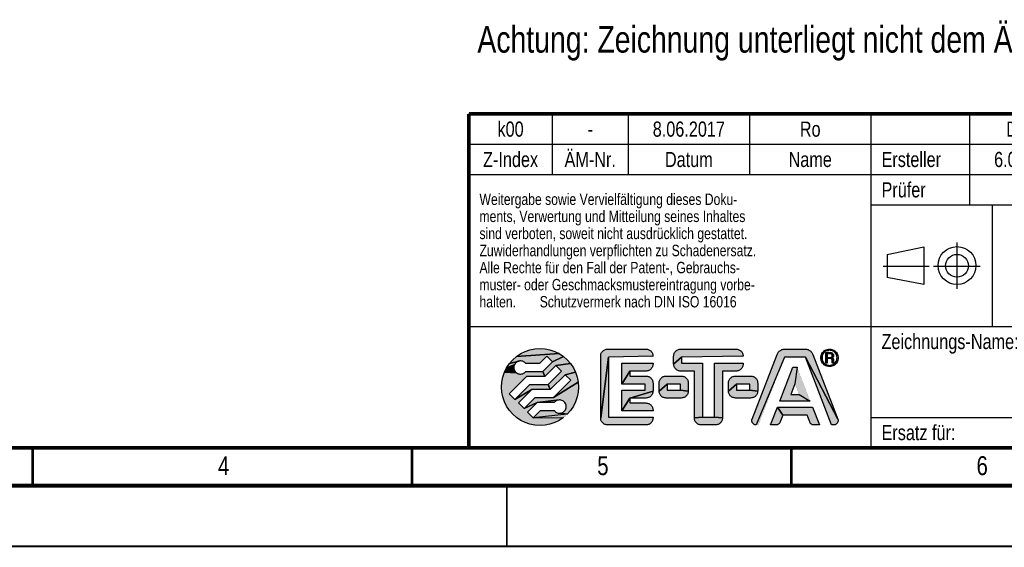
# Model space of a CAD drawing. Header units: millimetres. Extents: x 0 to 420, y 0 to 297.
# Tile 6 of 22: x 166 to 296, y 0 to 69. Entities that reach past the tile are written whole.
import ezdxf

# ---------------------------------------------------------------- set-up
doc = ezdxf.new("R2010")
doc.units = ezdxf.units.MM
doc.header["$LTSCALE"] = 23.1
doc.layers.get('0').update_dxf_attribs({"linetype": 'CONTINUOUS'})
for name, color, linetype in [('_NOTIZEN', 7, 'CONTINUOUS'), ('T-EM12-T00-000-GND_DXF_FORMAT', 7, 'CONTINUOUS'), ('T-EM12-T00-000-GND_DXF_TEXT', 7, 'CONTINUOUS'), ('T-EM12-T00-0DXF_CONTINUOUS_LINE', 7, 'CONTINUOUS')]:
    doc.layers.add(name, color=color, linetype=linetype)
doc.styles.get("Standard").update_dxf_attribs({"font": 'txt', "width": 0.8})

# ---------------------------------------------------------------- blocks, each defined once
blk = doc.blocks.new('PROJEKTIONSMETHODE_BL0', base_point=(286, 37))
at = {"layer": 'T-EM12-T00-0DXF_CONTINUOUS_LINE', "color": 5, "linetype": 'Continuous'}
for p, q in [((280.15, 38.46), (284.98, 39.46)), ((284.98, 39.46), (284.98, 34.5)), ((280.15, 38.46), (280.15, 35.45)), ((284.98, 34.5), (280.15, 35.45))]:
    blk.add_line(p, q, dxfattribs=at)
at = {"layer": 'T-EM12-T00-0DXF_CONTINUOUS_LINE', "color": 9, "linetype": 'Continuous'}
for p, q in [((289.34, 40.05), (289.34, 33.95)), ((279.61, 36.95), (285.7, 36.95)), ((286.25, 36.95), (292.39, 36.95))]:
    blk.add_line(p, q, dxfattribs=at)
at = {"layer": 'T-EM12-T00-0DXF_CONTINUOUS_LINE', "color": 5, "linetype": 'Continuous'}
for centre, radius in [((289.35, 37.01), 2.5), ((289.35, 36.98), 1.5)]:
    blk.add_circle(centre, radius, dxfattribs=at)
blk = doc.blocks.new('FRM-LOGO_BL3', base_point=(251.5, 21))
at = {"layer": 'T-EM12-T00-0DXF_CONTINUOUS_LINE', "linetype": 'Continuous', "true_color": 0x0ba1e2}
for points in [[(234.38, 26.08), (235.04, 26.04), (235.69, 25.91), (236.32, 25.69), (236.92, 25.4), (231.29, 25.03), (231.84, 25.4), (232.43, 25.69), (233.06, 25.91), (233.72, 26.04)], [(243.21, 25.99), (243.3, 26), (248.35, 26), (248.45, 25.99), (248.55, 25.98), (248.64, 25.95), (248.73, 25.92), (248.82, 25.88), (248.9, 25.82), (248.97, 25.76), (249.04, 25.69), (249.1, 25.62), (249.16, 25.54), (249.2, 25.45), (249.23, 25.36), (249.26, 25.27), (249.27, 25.17), (249.28, 25.07), (243.43, 24.95), (242.38, 16.92), (242.38, 25.07), (242.38, 25.17), (242.4, 25.27), (242.42, 25.36), (242.46, 25.45), (242.5, 25.54), (242.56, 25.62), (242.62, 25.69), (242.69, 25.76), (242.76, 25.82), (242.84, 25.88), (242.93, 25.92), (243.02, 25.95), (243.11, 25.98)], [(252.83, 25.99), (252.93, 26), (260.23, 26), (260.33, 25.99), (260.42, 25.98), (260.51, 25.95), (260.61, 25.92), (260.69, 25.88), (260.77, 25.82), (260.85, 25.76), (260.92, 25.69), (260.98, 25.62), (261.03, 25.54), (261.07, 25.45), (261.11, 25.36), (261.13, 25.27), (261.15, 25.17), (261.15, 25.07), (253.05, 24.95), (252, 24.02), (252, 25.07), (252.01, 25.17), (252.02, 25.27), (252.05, 25.36), (252.08, 25.45), (252.13, 25.54), (252.18, 25.62), (252.24, 25.69), (252.31, 25.76), (252.39, 25.82), (252.47, 25.88), (252.55, 25.92), (252.64, 25.95), (252.74, 25.98)], [(266.55, 26), (266.65, 26), (269.32, 26), (269.43, 26), (269.53, 25.98), (269.63, 25.96), (269.72, 25.93), (269.82, 25.88), (269.9, 25.83), (269.99, 25.78), (270.07, 25.71), (270.14, 25.64), (270.2, 25.56), (270.26, 25.48), (270.31, 25.39), (270.35, 25.3), (273.64, 16.78), (269.36, 24.95), (266.62, 24.95), (262.88, 16), (262.81, 16), (262.75, 16.01), (262.68, 16.03), (262.62, 16.06), (262.57, 16.09), (262.51, 16.13), (262.47, 16.17), (262.42, 16.22), (262.39, 16.28), (262.35, 16.34), (262.33, 16.4), (262.31, 16.46), (262.3, 16.52), (262.3, 16.59), (262.31, 16.66), (262.32, 16.72), (262.34, 16.78), (265.63, 25.3), (265.67, 25.39), (265.72, 25.48), (265.78, 25.56), (265.84, 25.64), (265.91, 25.71), (265.99, 25.78), (266.07, 25.83), (266.16, 25.88), (266.26, 25.93), (266.35, 25.96), (266.45, 25.98)], [(272.55, 26), (272.7, 25.99), (272.85, 25.96), (272.99, 25.91), (273.12, 25.85), (273.25, 25.76), (273.36, 25.66), (273.46, 25.55), (273.55, 25.43), (273.61, 25.29), (273.66, 25.15), (273.69, 25), (273.7, 24.85), (273.69, 24.7), (273.66, 24.55), (273.61, 24.41), (273.55, 24.28), (273.46, 24.15), (273.36, 24.04), (273.25, 23.94), (272.81, 23.89), (272.93, 23.94), (273.04, 23.99), (273.15, 24.06), (273.25, 24.15), (273.33, 24.25), (273.41, 24.35), (273.46, 24.47), (273.51, 24.59), (273.53, 24.72), (273.54, 24.85), (273.53, 24.98), (273.51, 25.11), (273.46, 25.23), (273.41, 25.34), (273.33, 25.45), (273.25, 25.55), (273.15, 25.64), (273.04, 25.71), (272.93, 25.76), (272.81, 25.81), (272.68, 25.83), (272.55, 25.84), (272.42, 25.83), (271.85, 25.76), (271.97, 25.85), (272.11, 25.91), (272.25, 25.96), (272.4, 25.99)], [(235.27, 25.06), (234.31, 24.1), (232.5, 24.1), (232.42, 24.19), (232.33, 24.28), (232.22, 24.34), (232.11, 24.4), (231.99, 24.43), (231.87, 24.45), (231.74, 24.45), (231.62, 24.43), (230.35, 24.09), (230.79, 24.59), (231.29, 25.03), (236.92, 25.4), (237.47, 25.03), (236.01, 24.32)], [(237.97, 24.59), (238.41, 24.09), (236.48, 23.85), (235.02, 22.38), (234.74, 23.05), (236.01, 24.32), (237.47, 25.03)], [(249.28, 17.05), (249.28, 16.92), (249.27, 16.83), (249.26, 16.73), (249.23, 16.64), (249.2, 16.55), (249.16, 16.46), (249.1, 16.38), (249.04, 16.31), (248.97, 16.24), (248.9, 16.18), (248.82, 16.12), (248.73, 16.08), (248.64, 16.05), (248.55, 16.02), (248.45, 16.01), (248.35, 16), (243.3, 16), (243.21, 16.01), (243.11, 16.02), (243.02, 16.05), (242.93, 16.08), (242.84, 16.12), (242.76, 16.18), (242.69, 16.24), (242.62, 16.31), (242.56, 16.38), (242.5, 16.46), (242.46, 16.55), (242.42, 16.64), (242.4, 16.73), (242.38, 16.83), (242.38, 16.92), (243.43, 24.95), (243.43, 17.05)], [(255.78, 24.15), (255.78, 17.05), (254.73, 16.92), (254.73, 23.1), (252.93, 23.1), (252.83, 23.11), (252.74, 23.12), (252.64, 23.15), (252.55, 23.18), (252.47, 23.22), (252.39, 23.28), (252.31, 23.34), (252.24, 23.41), (252.18, 23.48), (252.13, 23.56), (252.08, 23.65), (252.05, 23.74), (252.02, 23.83), (252.01, 23.93), (252, 24.02), (253.05, 24.95), (253.05, 24.15)], [(273.17, 16), (273.1, 16), (272.81, 16), (269.36, 24.95), (273.64, 16.78), (273.66, 16.72), (273.67, 16.66), (273.68, 16.59), (273.67, 16.52), (273.66, 16.46), (273.65, 16.4), (273.62, 16.34), (273.59, 16.28), (273.56, 16.22), (273.51, 16.17), (273.46, 16.13), (273.41, 16.09), (273.35, 16.06), (273.29, 16.03), (273.23, 16.01)], [(271.76, 25.45), (271.69, 25.34), (271.63, 25.23), (271.59, 25.11), (271.57, 24.98), (271.56, 24.85), (271.41, 24.7), (271.4, 24.85), (271.41, 25), (271.44, 25.15), (271.49, 25.29), (271.55, 25.43), (271.85, 25.55)], [(271.57, 24.72), (271.59, 24.59), (271.63, 24.47), (271.69, 24.35), (271.76, 24.25), (271.64, 24.15), (271.55, 24.28), (271.49, 24.41), (271.44, 24.55), (271.41, 24.7), (271.56, 24.85)], [(272.17, 25.76), (272.05, 25.71), (271.95, 25.64), (271.85, 25.55), (271.55, 25.43), (271.64, 25.55), (271.74, 25.66), (271.85, 25.76), (272.42, 25.83), (272.29, 25.81)], [(272.23, 25.38), (272.05, 24.16), (272.05, 25.54), (272.71, 25.54), (272.76, 25.54), (272.8, 25.53), (272.85, 25.51), (272.89, 25.49), (272.94, 25.46), (272.97, 25.43), (273, 25.4), (273.03, 25.35), (273.05, 25.31), (273.07, 25.27), (273.08, 25.22), (273.09, 25.17), (273.08, 25.12), (273.07, 25.07), (273.06, 25.02), (273.04, 24.98), (273.01, 24.94), (272.98, 24.9), (272.71, 24.91), (272.74, 24.92), (272.76, 24.93), (272.79, 24.94), (272.82, 24.96), (272.84, 24.98), (272.86, 25), (272.88, 25.03), (272.89, 25.06), (272.9, 25.09), (272.91, 25.12), (272.91, 25.15), (272.91, 25.18), (272.9, 25.21), (272.89, 25.24), (272.88, 25.26), (272.86, 25.29), (272.84, 25.31), (272.82, 25.33), (272.79, 25.35), (272.76, 25.36), (272.74, 25.37), (272.71, 25.38), (272.68, 25.38)], [(272.68, 24.91), (272.71, 24.91), (272.98, 24.9), (272.23, 24.75), (272.23, 24.16), (272.05, 24.16), (272.23, 25.38), (272.23, 24.91)], [(272.23, 24.75), (272.98, 24.9), (272.95, 24.87), (272.91, 24.84), (272.92, 24.83), (272.94, 24.82), (272.96, 24.81), (272.98, 24.79), (272.99, 24.78), (273.01, 24.76), (273.02, 24.75), (273.03, 24.73), (273.04, 24.71), (273.05, 24.69), (273.05, 24.67), (273.06, 24.64), (273.06, 24.62), (273.07, 24.29), (273.07, 24.28), (272.9, 24.27), (272.9, 24.29), (272.88, 24.57), (272.88, 24.59), (272.88, 24.61), (272.87, 24.63), (272.87, 24.64), (272.86, 24.66), (272.85, 24.68), (272.83, 24.69), (272.82, 24.71), (272.8, 24.72), (272.79, 24.73), (272.77, 24.74), (272.75, 24.74), (272.73, 24.75), (272.71, 24.75), (272.69, 24.75)], [(230.93, 23.64), (230.93, 23.51), (229.69, 22.94), (229.98, 23.54), (231.04, 23.99), (230.98, 23.88), (230.95, 23.76)], [(231.19, 22.96), (231.28, 22.87), (229.69, 22.94), (230.93, 23.51), (230.95, 23.39), (230.98, 23.27), (231.04, 23.16), (231.1, 23.05)], [(231.1, 24.1), (231.04, 23.99), (229.98, 23.54), (230.35, 24.09), (231.62, 24.43), (231.5, 24.39), (231.38, 24.34), (231.28, 24.28), (231.19, 24.19)], [(238.41, 24.09), (238.78, 23.54), (239.07, 22.94), (237.7, 22.63), (235.73, 20.67), (235.45, 21.33), (237.23, 23.1), (236.48, 23.85)], [(248.45, 23.11), (248.35, 23.1), (246.23, 23.1), (245.18, 21.4), (245.18, 24.15), (249.28, 24.15), (249.28, 24.02), (249.27, 23.93), (249.26, 23.83), (249.23, 23.74), (249.2, 23.65), (249.16, 23.56), (249.1, 23.48), (249.04, 23.41), (248.97, 23.34), (248.9, 23.28), (248.82, 23.22), (248.73, 23.18), (248.64, 23.15), (248.55, 23.12)], [(260.33, 23.11), (260.23, 23.1), (258.43, 23.1), (258.43, 16.92), (257.38, 17.05), (257.38, 24.15), (261.15, 24.15), (261.15, 24.02), (261.15, 23.93), (261.13, 23.83), (261.11, 23.74), (261.07, 23.65), (261.03, 23.56), (260.98, 23.48), (260.92, 23.41), (260.85, 23.34), (260.77, 23.28), (260.69, 23.22), (260.61, 23.18), (260.51, 23.15), (260.42, 23.12)], [(268.54, 20), (269.99, 19.15), (265.99, 19.15), (267.71, 23.6), (268.27, 23.6), (267.99, 21.42), (267.44, 20)], [(271.85, 24.15), (271.95, 24.06), (272.05, 23.99), (272.17, 23.94), (271.97, 23.85), (271.85, 23.94), (271.74, 24.04), (271.64, 24.15), (271.76, 24.25)], [(272.55, 23.86), (272.68, 23.87), (273.25, 23.94), (273.12, 23.85), (272.99, 23.79), (272.85, 23.74), (272.7, 23.71), (272.55, 23.7), (272.4, 23.71), (272.25, 23.74), (272.11, 23.79), (271.97, 23.85), (272.17, 23.94), (272.29, 23.89), (272.42, 23.87)], [(273.08, 24.27), (273.08, 24.26), (272.9, 24.24), (272.9, 24.27), (273.07, 24.28)], [(273.08, 24.25), (273.09, 24.24), (272.9, 24.22), (272.9, 24.24), (273.08, 24.26)], [(273.1, 24.23), (273.1, 24.22), (272.91, 24.2), (272.9, 24.22), (273.09, 24.24), (273.09, 24.24)], [(273.12, 24.21), (273.12, 24.2), (272.91, 24.18), (272.91, 24.2), (273.1, 24.22), (273.11, 24.21)], [(273.14, 24.19), (273.14, 24.16), (272.92, 24.16), (272.91, 24.18), (273.12, 24.2), (273.13, 24.2)], [(232.42, 22.96), (232.5, 23.05), (234.74, 23.05), (235.02, 22.38), (232.59, 22.38), (230.32, 20.11), (231.06, 19.37), (233.3, 20.67), (231.53, 18.9), (232.28, 18.15), (234.01, 18.95), (232.75, 17.68), (233.49, 16.94), (237.47, 16.97), (236.92, 16.6), (236.32, 16.31), (235.69, 16.09), (235.04, 15.96), (234.38, 15.92), (233.72, 15.96), (233.06, 16.09), (232.43, 16.31), (231.84, 16.6), (231.29, 16.97), (230.79, 17.41), (230.35, 17.91), (229.98, 18.46), (229.69, 19.06), (229.47, 19.69), (229.34, 20.34), (229.3, 21), (229.34, 21.66), (229.47, 22.31), (229.69, 22.94), (231.28, 22.87), (231.38, 22.81), (231.5, 22.76), (231.62, 22.72), (231.74, 22.7), (231.87, 22.7), (231.99, 22.72), (232.11, 22.75), (232.22, 22.81), (232.33, 22.87)], [(239.07, 22.94), (239.29, 22.31), (239.42, 21.66), (236.17, 19.62), (238.44, 21.89), (237.7, 22.63)], [(249.28, 21.52), (249.28, 20.47), (246.23, 19.55), (245.18, 17.85), (245.18, 20.6), (248.23, 20.6), (248.23, 21.4), (245.18, 21.4), (246.23, 23.1), (246.23, 22.45), (248.35, 22.45), (248.45, 22.44), (248.55, 22.43), (248.64, 22.4), (248.73, 22.37), (248.82, 22.33), (248.9, 22.27), (248.97, 22.21), (249.04, 22.14), (249.1, 22.07), (249.16, 21.99), (249.2, 21.9), (249.23, 21.81), (249.26, 21.72), (249.27, 21.62)], [(250.91, 22.44), (251, 22.45), (253, 22.45), (253.1, 22.44), (253.2, 22.43), (253.29, 22.4), (253.38, 22.37), (253.47, 22.33), (253.55, 22.27), (253.62, 22.21), (253.69, 22.14), (253.75, 22.07), (253.81, 21.99), (253.85, 21.9), (253.88, 21.81), (253.91, 21.72), (253.92, 21.62), (253.93, 21.52), (253.93, 20.47), (252.88, 20.6), (252.88, 21.4), (251.13, 21.4), (250.08, 20.47), (250.08, 21.52), (250.08, 21.62), (250.1, 21.72), (250.12, 21.81), (250.16, 21.9), (250.2, 21.99), (250.26, 22.07), (250.32, 22.14), (250.39, 22.21), (250.46, 22.27), (250.54, 22.33), (250.63, 22.37), (250.72, 22.4), (250.81, 22.43)], [(260.06, 22.44), (260.15, 22.45), (262.15, 22.45), (262.25, 22.44), (262.35, 22.43), (262.44, 22.4), (262.53, 22.37), (262.62, 22.33), (262.7, 22.27), (262.77, 22.21), (262.84, 22.14), (262.9, 22.07), (262.96, 21.99), (263, 21.9), (263.03, 21.81), (263.06, 21.72), (263.07, 21.62), (263.08, 21.52), (263.08, 20.47), (262.03, 20.6), (262.03, 21.4), (260.28, 21.4), (259.23, 20.47), (259.23, 21.52), (259.23, 21.62), (259.25, 21.72), (259.27, 21.81), (259.31, 21.9), (259.35, 21.99), (259.41, 22.07), (259.47, 22.14), (259.54, 22.21), (259.61, 22.27), (259.69, 22.33), (259.78, 22.37), (259.87, 22.4), (259.96, 22.43)], [(233.3, 20.67), (231.06, 19.37), (233.03, 21.33), (235.45, 21.33), (235.73, 20.67)], [(239.29, 19.69), (239.07, 19.06), (238.78, 18.46), (238.41, 17.91), (237.97, 17.41), (237.14, 17.57), (237.26, 17.61), (237.37, 17.66), (237.48, 17.72), (237.57, 17.81), (237.65, 17.9), (237.72, 18.01), (237.77, 18.12), (237.81, 18.24), (237.83, 18.36), (237.83, 18.49), (237.81, 18.61), (237.77, 18.73), (237.72, 18.84), (237.65, 18.95), (237.57, 19.04), (237.48, 19.13), (237.37, 19.19), (237.26, 19.24), (237.14, 19.28), (237.02, 19.3), (236.89, 19.3), (234.01, 18.95), (232.28, 18.15), (233.74, 19.62), (236.17, 19.62), (239.42, 21.66), (239.46, 21), (239.42, 20.34)], [(252.88, 20.6), (253.93, 20.47), (253.92, 20.38), (253.91, 20.28), (253.88, 20.19), (253.85, 20.1), (253.81, 20.01), (253.75, 19.93), (253.69, 19.86), (253.62, 19.79), (253.55, 19.73), (253.47, 19.67), (253.38, 19.63), (253.29, 19.6), (253.2, 19.57), (253.1, 19.56), (253, 19.55), (251, 19.55), (250.91, 19.56), (250.81, 19.57), (250.72, 19.6), (250.63, 19.63), (250.54, 19.67), (250.46, 19.73), (250.39, 19.79), (250.32, 19.86), (250.26, 19.93), (250.2, 20.01), (250.16, 20.1), (250.12, 20.19), (250.1, 20.28), (250.08, 20.38), (250.08, 20.47), (251.13, 21.4), (251.13, 20.6)], [(262.03, 20.6), (263.08, 20.47), (263.07, 20.38), (263.06, 20.28), (263.03, 20.19), (263, 20.1), (262.96, 20.01), (262.9, 19.93), (262.84, 19.86), (262.77, 19.79), (262.7, 19.73), (262.62, 19.67), (262.53, 19.63), (262.44, 19.6), (262.35, 19.57), (262.25, 19.56), (262.15, 19.55), (260.15, 19.55), (260.06, 19.56), (259.96, 19.57), (259.87, 19.6), (259.78, 19.63), (259.69, 19.67), (259.61, 19.73), (259.54, 19.79), (259.47, 19.86), (259.41, 19.93), (259.35, 20.01), (259.31, 20.1), (259.27, 20.19), (259.25, 20.28), (259.23, 20.38), (259.23, 20.47), (260.28, 21.4), (260.28, 20.6)], [(249.28, 17.98), (249.28, 17.85), (245.18, 17.85), (246.23, 19.55), (246.23, 18.9), (248.35, 18.9), (248.45, 18.89), (248.55, 18.88), (248.64, 18.85), (248.73, 18.82), (248.82, 18.78), (248.9, 18.72), (248.97, 18.66), (249.04, 18.59), (249.1, 18.52), (249.16, 18.44), (249.2, 18.35), (249.23, 18.26), (249.26, 18.17), (249.27, 18.07)], [(248.45, 19.56), (248.35, 19.55), (246.23, 19.55), (249.28, 20.47), (249.27, 20.38), (249.26, 20.28), (249.23, 20.19), (249.2, 20.1), (249.16, 20.01), (249.1, 19.93), (249.04, 19.86), (248.97, 19.79), (248.9, 19.73), (248.82, 19.67), (248.73, 19.63), (248.64, 19.6), (248.55, 19.57)], [(236.34, 19.04), (236.25, 18.95), (234.01, 18.95), (236.89, 19.3), (236.77, 19.28), (236.65, 19.25), (236.54, 19.19), (236.43, 19.13)], [(265.53, 16), (265.47, 16), (264.77, 16), (265.68, 18.35), (266.4, 17.3), (266.05, 16.4), (266.03, 16.35), (266, 16.3), (265.97, 16.25), (265.93, 16.2), (265.89, 16.16), (265.85, 16.13), (265.8, 16.09), (265.75, 16.07), (265.7, 16.04), (265.64, 16.02), (265.58, 16.01)], [(270.3, 18.35), (271.21, 16), (270.51, 16), (270.45, 16), (270.39, 16.01), (270.34, 16.02), (270.28, 16.04), (270.23, 16.07), (270.18, 16.09), (270.13, 16.13), (270.09, 16.16), (270.05, 16.2), (270.01, 16.25), (269.98, 16.3), (269.95, 16.35), (269.93, 16.4), (269.58, 17.3), (266.4, 17.3), (265.68, 18.35)], [(236.89, 17.55), (237.02, 17.55), (237.14, 17.57), (237.97, 17.41), (233.49, 16.94), (234.45, 17.9), (236.25, 17.9), (236.34, 17.81), (236.43, 17.72), (236.54, 17.66), (236.65, 17.6), (236.77, 17.57)], [(257.38, 17.05), (258.43, 16.92), (258.42, 16.83), (258.41, 16.73), (258.38, 16.64), (258.35, 16.55), (258.31, 16.46), (258.25, 16.38), (258.19, 16.31), (258.12, 16.24), (258.05, 16.18), (257.97, 16.12), (257.88, 16.08), (257.79, 16.05), (257.7, 16.02), (257.6, 16.01), (257.5, 16), (255.65, 16), (255.56, 16.01), (255.46, 16.02), (255.37, 16.05), (255.28, 16.08), (255.19, 16.12), (255.11, 16.18), (255.04, 16.24), (254.97, 16.31), (254.91, 16.38), (254.85, 16.46), (254.81, 16.55), (254.77, 16.64), (254.75, 16.73), (254.73, 16.83), (254.73, 16.92), (255.78, 17.05)]]:
    blk.add_hatch(color=142, dxfattribs=at).paths.add_polyline_path(points)
at = {"layer": 'T-EM12-T00-0DXF_CONTINUOUS_LINE', "color": 142, "linetype": 'Continuous', "true_color": 0x0ba1e2, "const_width": 0.01}
for points in [[(239.46, 21, 1), (229.3, 21)], [(243.3, 26, 0.414214), (242.38, 25.07)], [(249.28, 25.07, 0.414214), (248.35, 26)], [(252.93, 26, 0.414214), (252, 25.07)], [(261.15, 25.07, 0.414214), (260.23, 26)], [(266.65, 26, 0.309998), (265.63, 25.3)], [(270.35, 25.3, 0.309998), (269.32, 26)], [(273.7, 24.85, 1), (271.4, 24.85)], [(271.4, 24.85, 1), (273.7, 24.85)], [(273.54, 24.85, 1), (271.56, 24.85)], [(271.56, 24.85, 1), (273.54, 24.85)], [(272.68, 24.91, 1), (272.68, 25.38)], [(272.88, 24.57, 0.401491), (272.69, 24.75)], [(272.91, 24.84, 0.756108), (272.71, 25.54)], [(273.06, 24.62, 0.294001), (272.91, 24.84)], [(232.5, 24.1, 3), (232.5, 23.05)], [(248.35, 23.1, 0.414214), (249.28, 24.02)], [(252, 24.02, 0.414214), (252.93, 23.1)], [(260.23, 23.1, 0.414214), (261.15, 24.02)], [(272.9, 24.29, 0.068239), (272.92, 24.16)], [(273.07, 24.29, 0.281712), (273.14, 24.19)], [(249.28, 21.52, 0.414214), (248.35, 22.45)], [(251, 22.45, 0.414214), (250.08, 21.52)], [(253.93, 21.52, 0.414214), (253, 22.45)], [(260.15, 22.45, 0.414214), (259.23, 21.52)], [(263.08, 21.52, 0.414214), (262.15, 22.45)], [(229.3, 21, 1), (239.46, 21)], [(248.35, 19.55, 0.414214), (249.28, 20.47)], [(250.08, 20.47, 0.414214), (251, 19.55)], [(253, 19.55, 0.414214), (253.93, 20.47)], [(259.23, 20.47, 0.414214), (260.15, 19.55)], [(262.15, 19.55, 0.414214), (263.08, 20.47)], [(236.25, 17.9, 3), (236.25, 18.95)], [(249.28, 17.98, 0.414214), (248.35, 18.9)], [(242.38, 16.92, 0.414214), (243.3, 16)], [(248.35, 16, 0.414214), (249.28, 16.92)], [(254.73, 16.92, 0.414214), (255.65, 16)], [(257.5, 16, 0.414214), (258.43, 16.92)], [(262.34, 16.78, 0.526719), (262.88, 16)], [(265.47, 16, 0.309998), (266.05, 16.4)], [(269.93, 16.4, 0.309998), (270.51, 16)], [(273.1, 16, 0.526719), (273.64, 16.78)]]:
    blk.add_lwpolyline(points, format="xyb", dxfattribs=at)
at = {"layer": 'T-EM12-T00-0DXF_CONTINUOUS_LINE', "color": 142, "linetype": 'Continuous', "true_color": 0x0ba1e2}
for points in [[(234.38, 26.08), (235.04, 26.04), (235.69, 25.91), (236.32, 25.69), (236.92, 25.4), (231.29, 25.03), (231.84, 25.4), (232.43, 25.69), (233.06, 25.91), (233.72, 26.04), (234.38, 26.08)], [(243.21, 25.99), (243.3, 26), (248.35, 26), (248.45, 25.99), (248.55, 25.98), (248.64, 25.95), (248.73, 25.92), (248.82, 25.88), (248.9, 25.82), (248.97, 25.76), (249.04, 25.69), (249.1, 25.62), (249.16, 25.54), (249.2, 25.45), (249.23, 25.36), (249.26, 25.27), (249.27, 25.17), (249.28, 25.07), (243.43, 24.95), (242.38, 16.92), (242.38, 25.07), (242.38, 25.17), (242.4, 25.27), (242.42, 25.36), (242.46, 25.45), (242.5, 25.54), (242.56, 25.62), (242.62, 25.69), (242.69, 25.76), (242.76, 25.82), (242.84, 25.88), (242.93, 25.92), (243.02, 25.95), (243.11, 25.98), (243.21, 25.99)], [(252.83, 25.99), (252.93, 26), (260.23, 26), (260.33, 25.99), (260.42, 25.98), (260.51, 25.95), (260.61, 25.92), (260.69, 25.88), (260.77, 25.82), (260.85, 25.76), (260.92, 25.69), (260.98, 25.62), (261.03, 25.54), (261.07, 25.45), (261.11, 25.36), (261.13, 25.27), (261.15, 25.17), (261.15, 25.07), (253.05, 24.95), (252, 24.02), (252, 25.07), (252.01, 25.17), (252.02, 25.27), (252.05, 25.36), (252.08, 25.45), (252.13, 25.54), (252.18, 25.62), (252.24, 25.69), (252.31, 25.76), (252.39, 25.82), (252.47, 25.88), (252.55, 25.92), (252.64, 25.95), (252.74, 25.98), (252.83, 25.99)], [(266.55, 26), (266.65, 26), (269.32, 26), (269.43, 26), (269.53, 25.98), (269.63, 25.96), (269.72, 25.93), (269.82, 25.88), (269.9, 25.83), (269.99, 25.78), (270.07, 25.71), (270.14, 25.64), (270.2, 25.56), (270.26, 25.48), (270.31, 25.39), (270.35, 25.3), (273.64, 16.78), (269.36, 24.95), (266.62, 24.95), (262.88, 16), (262.81, 16), (262.75, 16.01), (262.68, 16.03), (262.62, 16.06), (262.57, 16.09), (262.51, 16.13), (262.47, 16.17), (262.42, 16.22), (262.39, 16.28), (262.35, 16.34), (262.33, 16.4), (262.31, 16.46), (262.3, 16.52), (262.3, 16.59), (262.31, 16.66), (262.32, 16.72), (262.34, 16.78), (265.63, 25.3), (265.67, 25.39), (265.72, 25.48), (265.78, 25.56), (265.84, 25.64), (265.91, 25.71), (265.99, 25.78), (266.07, 25.83), (266.16, 25.88), (266.26, 25.93), (266.35, 25.96), (266.45, 25.98), (266.55, 26)], [(272.55, 26), (272.7, 25.99), (272.85, 25.96), (272.99, 25.91), (273.12, 25.85), (273.25, 25.76), (273.36, 25.66), (273.46, 25.55), (273.55, 25.43), (273.61, 25.29), (273.66, 25.15), (273.69, 25), (273.7, 24.85), (273.69, 24.7), (273.66, 24.55), (273.61, 24.41), (273.55, 24.28), (273.46, 24.15), (273.36, 24.04), (273.25, 23.94), (272.81, 23.89), (272.93, 23.94), (273.04, 23.99), (273.15, 24.06), (273.25, 24.15), (273.33, 24.25), (273.41, 24.35), (273.46, 24.47), (273.51, 24.59), (273.53, 24.72), (273.54, 24.85), (273.53, 24.98), (273.51, 25.11), (273.46, 25.23), (273.41, 25.34), (273.33, 25.45), (273.25, 25.55), (273.15, 25.64), (273.04, 25.71), (272.93, 25.76), (272.81, 25.81), (272.68, 25.83), (272.55, 25.84), (272.42, 25.83), (271.85, 25.76), (271.97, 25.85), (272.11, 25.91), (272.25, 25.96), (272.4, 25.99), (272.55, 26)], [(235.27, 25.06), (234.31, 24.1), (232.5, 24.1), (232.42, 24.19), (232.33, 24.28), (232.22, 24.34), (232.11, 24.4), (231.99, 24.43), (231.87, 24.45), (231.74, 24.45), (231.62, 24.43), (230.35, 24.09), (230.79, 24.59), (231.29, 25.03), (236.92, 25.4), (237.47, 25.03), (236.01, 24.32), (235.27, 25.06)], [(237.97, 24.59), (238.41, 24.09), (236.48, 23.85), (235.02, 22.38), (234.74, 23.05), (236.01, 24.32), (237.47, 25.03), (237.97, 24.59)], [(249.28, 17.05), (249.28, 16.92), (249.27, 16.83), (249.26, 16.73), (249.23, 16.64), (249.2, 16.55), (249.16, 16.46), (249.1, 16.38), (249.04, 16.31), (248.97, 16.24), (248.9, 16.18), (248.82, 16.12), (248.73, 16.08), (248.64, 16.05), (248.55, 16.02), (248.45, 16.01), (248.35, 16), (243.3, 16), (243.21, 16.01), (243.11, 16.02), (243.02, 16.05), (242.93, 16.08), (242.84, 16.12), (242.76, 16.18), (242.69, 16.24), (242.62, 16.31), (242.56, 16.38), (242.5, 16.46), (242.46, 16.55), (242.42, 16.64), (242.4, 16.73), (242.38, 16.83), (242.38, 16.92), (243.43, 24.95), (243.43, 17.05), (249.28, 17.05)], [(255.78, 24.15), (255.78, 17.05), (254.73, 16.92), (254.73, 23.1), (252.93, 23.1), (252.83, 23.11), (252.74, 23.12), (252.64, 23.15), (252.55, 23.18), (252.47, 23.22), (252.39, 23.28), (252.31, 23.34), (252.24, 23.41), (252.18, 23.48), (252.13, 23.56), (252.08, 23.65), (252.05, 23.74), (252.02, 23.83), (252.01, 23.93), (252, 24.02), (253.05, 24.95), (253.05, 24.15), (255.78, 24.15)], [(273.17, 16), (273.1, 16), (272.81, 16), (269.36, 24.95), (273.64, 16.78), (273.66, 16.72), (273.67, 16.66), (273.68, 16.59), (273.67, 16.52), (273.66, 16.46), (273.65, 16.4), (273.62, 16.34), (273.59, 16.28), (273.56, 16.22), (273.51, 16.17), (273.46, 16.13), (273.41, 16.09), (273.35, 16.06), (273.29, 16.03), (273.23, 16.01), (273.17, 16)], [(271.76, 25.45), (271.69, 25.34), (271.63, 25.23), (271.59, 25.11), (271.57, 24.98), (271.56, 24.85), (271.41, 24.7), (271.4, 24.85), (271.41, 25), (271.44, 25.15), (271.49, 25.29), (271.55, 25.43), (271.85, 25.55), (271.76, 25.45)], [(271.57, 24.72), (271.59, 24.59), (271.63, 24.47), (271.69, 24.35), (271.76, 24.25), (271.64, 24.15), (271.55, 24.28), (271.49, 24.41), (271.44, 24.55), (271.41, 24.7), (271.56, 24.85), (271.57, 24.72)], [(272.17, 25.76), (272.05, 25.71), (271.95, 25.64), (271.85, 25.55), (271.55, 25.43), (271.64, 25.55), (271.74, 25.66), (271.85, 25.76), (272.42, 25.83), (272.29, 25.81), (272.17, 25.76)], [(272.23, 25.38), (272.05, 24.16), (272.05, 25.54), (272.71, 25.54), (272.76, 25.54), (272.8, 25.53), (272.85, 25.51), (272.89, 25.49), (272.94, 25.46), (272.97, 25.43), (273, 25.4), (273.03, 25.35), (273.05, 25.31), (273.07, 25.27), (273.08, 25.22), (273.09, 25.17), (273.08, 25.12), (273.07, 25.07), (273.06, 25.02), (273.04, 24.98), (273.01, 24.94), (272.98, 24.9), (272.71, 24.91), (272.74, 24.92), (272.76, 24.93), (272.79, 24.94), (272.82, 24.96), (272.84, 24.98), (272.86, 25), (272.88, 25.03), (272.89, 25.06), (272.9, 25.09), (272.91, 25.12), (272.91, 25.15), (272.91, 25.18), (272.9, 25.21), (272.89, 25.24), (272.88, 25.26), (272.86, 25.29), (272.84, 25.31), (272.82, 25.33), (272.79, 25.35), (272.76, 25.36), (272.74, 25.37), (272.71, 25.38), (272.68, 25.38), (272.23, 25.38)], [(272.68, 24.91), (272.71, 24.91), (272.98, 24.9), (272.23, 24.75), (272.23, 24.16), (272.05, 24.16), (272.23, 25.38), (272.23, 24.91), (272.68, 24.91)], [(272.23, 24.75), (272.98, 24.9), (272.95, 24.87), (272.91, 24.84), (272.92, 24.83), (272.94, 24.82), (272.96, 24.81), (272.98, 24.79), (272.99, 24.78), (273.01, 24.76), (273.02, 24.75), (273.03, 24.73), (273.04, 24.71), (273.05, 24.69), (273.05, 24.67), (273.06, 24.64), (273.06, 24.62), (273.07, 24.29), (273.07, 24.28), (272.9, 24.27), (272.9, 24.29), (272.88, 24.57), (272.88, 24.59), (272.88, 24.61), (272.87, 24.63), (272.87, 24.64), (272.86, 24.66), (272.85, 24.68), (272.83, 24.69), (272.82, 24.71), (272.8, 24.72), (272.79, 24.73), (272.77, 24.74), (272.75, 24.74), (272.73, 24.75), (272.71, 24.75), (272.69, 24.75), (272.23, 24.75)], [(230.93, 23.64), (230.93, 23.51), (229.69, 22.94), (229.98, 23.54), (231.04, 23.99), (230.98, 23.88), (230.95, 23.76), (230.93, 23.64)], [(231.19, 22.96), (231.28, 22.87), (229.69, 22.94), (230.93, 23.51), (230.95, 23.39), (230.98, 23.27), (231.04, 23.16), (231.1, 23.05), (231.19, 22.96)], [(231.1, 24.1), (231.04, 23.99), (229.98, 23.54), (230.35, 24.09), (231.62, 24.43), (231.5, 24.39), (231.38, 24.34), (231.28, 24.28), (231.19, 24.19), (231.1, 24.1)], [(238.41, 24.09), (238.78, 23.54), (239.07, 22.94), (237.7, 22.63), (235.73, 20.67), (235.45, 21.33), (237.23, 23.1), (236.48, 23.85), (238.41, 24.09)], [(248.45, 23.11), (248.35, 23.1), (246.23, 23.1), (245.18, 21.4), (245.18, 24.15), (249.28, 24.15), (249.28, 24.02), (249.27, 23.93), (249.26, 23.83), (249.23, 23.74), (249.2, 23.65), (249.16, 23.56), (249.1, 23.48), (249.04, 23.41), (248.97, 23.34), (248.9, 23.28), (248.82, 23.22), (248.73, 23.18), (248.64, 23.15), (248.55, 23.12), (248.45, 23.11)], [(260.33, 23.11), (260.23, 23.1), (258.43, 23.1), (258.43, 16.92), (257.38, 17.05), (257.38, 24.15), (261.15, 24.15), (261.15, 24.02), (261.15, 23.93), (261.13, 23.83), (261.11, 23.74), (261.07, 23.65), (261.03, 23.56), (260.98, 23.48), (260.92, 23.41), (260.85, 23.34), (260.77, 23.28), (260.69, 23.22), (260.61, 23.18), (260.51, 23.15), (260.42, 23.12), (260.33, 23.11)], [(268.54, 20), (269.99, 19.15), (265.99, 19.15), (267.71, 23.6), (268.27, 23.6), (267.99, 21.42), (267.44, 20), (268.54, 20)], [(271.85, 24.15), (271.95, 24.06), (272.05, 23.99), (272.17, 23.94), (271.97, 23.85), (271.85, 23.94), (271.74, 24.04), (271.64, 24.15), (271.76, 24.25), (271.85, 24.15)], [(272.55, 23.86), (272.68, 23.87), (273.25, 23.94), (273.12, 23.85), (272.99, 23.79), (272.85, 23.74), (272.7, 23.71), (272.55, 23.7), (272.4, 23.71), (272.25, 23.74), (272.11, 23.79), (271.97, 23.85), (272.17, 23.94), (272.29, 23.89), (272.42, 23.87), (272.55, 23.86)], [(273.08, 24.27), (273.08, 24.26), (272.9, 24.24), (272.9, 24.27), (273.07, 24.28), (273.08, 24.27)], [(273.08, 24.25), (273.09, 24.24), (272.9, 24.22), (272.9, 24.24), (273.08, 24.26), (273.08, 24.25)], [(273.1, 24.23), (273.1, 24.22), (272.91, 24.2), (272.9, 24.22), (273.09, 24.24), (273.09, 24.24), (273.1, 24.23)], [(273.12, 24.21), (273.12, 24.2), (272.91, 24.18), (272.91, 24.2), (273.1, 24.22), (273.11, 24.21), (273.12, 24.21)], [(273.14, 24.19), (273.14, 24.16), (272.92, 24.16), (272.91, 24.18), (273.12, 24.2), (273.13, 24.2), (273.14, 24.19)], [(232.42, 22.96), (232.5, 23.05), (234.74, 23.05), (235.02, 22.38), (232.59, 22.38), (230.32, 20.11), (231.06, 19.37), (233.3, 20.67), (231.53, 18.9), (232.28, 18.15), (234.01, 18.95), (232.75, 17.68), (233.49, 16.94), (237.47, 16.97), (236.92, 16.6), (236.32, 16.31), (235.69, 16.09), (235.04, 15.96), (234.38, 15.92), (233.72, 15.96), (233.06, 16.09), (232.43, 16.31), (231.84, 16.6), (231.29, 16.97), (230.79, 17.41), (230.35, 17.91), (229.98, 18.46), (229.69, 19.06), (229.47, 19.69), (229.34, 20.34), (229.3, 21), (229.34, 21.66), (229.47, 22.31), (229.69, 22.94), (231.28, 22.87), (231.38, 22.81), (231.5, 22.76), (231.62, 22.72), (231.74, 22.7), (231.87, 22.7), (231.99, 22.72), (232.11, 22.75), (232.22, 22.81), (232.33, 22.87), (232.42, 22.96)], [(239.07, 22.94), (239.29, 22.31), (239.42, 21.66), (236.17, 19.62), (238.44, 21.89), (237.7, 22.63), (239.07, 22.94)], [(249.28, 21.52), (249.28, 20.47), (246.23, 19.55), (245.18, 17.85), (245.18, 20.6), (248.23, 20.6), (248.23, 21.4), (245.18, 21.4), (246.23, 23.1), (246.23, 22.45), (248.35, 22.45), (248.45, 22.44), (248.55, 22.43), (248.64, 22.4), (248.73, 22.37), (248.82, 22.33), (248.9, 22.27), (248.97, 22.21), (249.04, 22.14), (249.1, 22.07), (249.16, 21.99), (249.2, 21.9), (249.23, 21.81), (249.26, 21.72), (249.27, 21.62), (249.28, 21.52)], [(250.91, 22.44), (251, 22.45), (253, 22.45), (253.1, 22.44), (253.2, 22.43), (253.29, 22.4), (253.38, 22.37), (253.47, 22.33), (253.55, 22.27), (253.62, 22.21), (253.69, 22.14), (253.75, 22.07), (253.81, 21.99), (253.85, 21.9), (253.88, 21.81), (253.91, 21.72), (253.92, 21.62), (253.93, 21.52), (253.93, 20.47), (252.88, 20.6), (252.88, 21.4), (251.13, 21.4), (250.08, 20.47), (250.08, 21.52), (250.08, 21.62), (250.1, 21.72), (250.12, 21.81), (250.16, 21.9), (250.2, 21.99), (250.26, 22.07), (250.32, 22.14), (250.39, 22.21), (250.46, 22.27), (250.54, 22.33), (250.63, 22.37), (250.72, 22.4), (250.81, 22.43), (250.91, 22.44)], [(260.06, 22.44), (260.15, 22.45), (262.15, 22.45), (262.25, 22.44), (262.35, 22.43), (262.44, 22.4), (262.53, 22.37), (262.62, 22.33), (262.7, 22.27), (262.77, 22.21), (262.84, 22.14), (262.9, 22.07), (262.96, 21.99), (263, 21.9), (263.03, 21.81), (263.06, 21.72), (263.07, 21.62), (263.08, 21.52), (263.08, 20.47), (262.03, 20.6), (262.03, 21.4), (260.28, 21.4), (259.23, 20.47), (259.23, 21.52), (259.23, 21.62), (259.25, 21.72), (259.27, 21.81), (259.31, 21.9), (259.35, 21.99), (259.41, 22.07), (259.47, 22.14), (259.54, 22.21), (259.61, 22.27), (259.69, 22.33), (259.78, 22.37), (259.87, 22.4), (259.96, 22.43), (260.06, 22.44)], [(233.3, 20.67), (231.06, 19.37), (233.03, 21.33), (235.45, 21.33), (235.73, 20.67), (233.3, 20.67)], [(239.29, 19.69), (239.07, 19.06), (238.78, 18.46), (238.41, 17.91), (237.97, 17.41), (237.14, 17.57), (237.26, 17.61), (237.37, 17.66), (237.48, 17.72), (237.57, 17.81), (237.65, 17.9), (237.72, 18.01), (237.77, 18.12), (237.81, 18.24), (237.83, 18.36), (237.83, 18.49), (237.81, 18.61), (237.77, 18.73), (237.72, 18.84), (237.65, 18.95), (237.57, 19.04), (237.48, 19.13), (237.37, 19.19), (237.26, 19.24), (237.14, 19.28), (237.02, 19.3), (236.89, 19.3), (234.01, 18.95), (232.28, 18.15), (233.74, 19.62), (236.17, 19.62), (239.42, 21.66), (239.46, 21), (239.42, 20.34), (239.29, 19.69)], [(252.88, 20.6), (253.93, 20.47), (253.92, 20.38), (253.91, 20.28), (253.88, 20.19), (253.85, 20.1), (253.81, 20.01), (253.75, 19.93), (253.69, 19.86), (253.62, 19.79), (253.55, 19.73), (253.47, 19.67), (253.38, 19.63), (253.29, 19.6), (253.2, 19.57), (253.1, 19.56), (253, 19.55), (251, 19.55), (250.91, 19.56), (250.81, 19.57), (250.72, 19.6), (250.63, 19.63), (250.54, 19.67), (250.46, 19.73), (250.39, 19.79), (250.32, 19.86), (250.26, 19.93), (250.2, 20.01), (250.16, 20.1), (250.12, 20.19), (250.1, 20.28), (250.08, 20.38), (250.08, 20.47), (251.13, 21.4), (251.13, 20.6), (252.88, 20.6)], [(262.03, 20.6), (263.08, 20.47), (263.07, 20.38), (263.06, 20.28), (263.03, 20.19), (263, 20.1), (262.96, 20.01), (262.9, 19.93), (262.84, 19.86), (262.77, 19.79), (262.7, 19.73), (262.62, 19.67), (262.53, 19.63), (262.44, 19.6), (262.35, 19.57), (262.25, 19.56), (262.15, 19.55), (260.15, 19.55), (260.06, 19.56), (259.96, 19.57), (259.87, 19.6), (259.78, 19.63), (259.69, 19.67), (259.61, 19.73), (259.54, 19.79), (259.47, 19.86), (259.41, 19.93), (259.35, 20.01), (259.31, 20.1), (259.27, 20.19), (259.25, 20.28), (259.23, 20.38), (259.23, 20.47), (260.28, 21.4), (260.28, 20.6), (262.03, 20.6)], [(249.28, 17.98), (249.28, 17.85), (245.18, 17.85), (246.23, 19.55), (246.23, 18.9), (248.35, 18.9), (248.45, 18.89), (248.55, 18.88), (248.64, 18.85), (248.73, 18.82), (248.82, 18.78), (248.9, 18.72), (248.97, 18.66), (249.04, 18.59), (249.1, 18.52), (249.16, 18.44), (249.2, 18.35), (249.23, 18.26), (249.26, 18.17), (249.27, 18.07), (249.28, 17.98)], [(248.45, 19.56), (248.35, 19.55), (246.23, 19.55), (249.28, 20.47), (249.27, 20.38), (249.26, 20.28), (249.23, 20.19), (249.2, 20.1), (249.16, 20.01), (249.1, 19.93), (249.04, 19.86), (248.97, 19.79), (248.9, 19.73), (248.82, 19.67), (248.73, 19.63), (248.64, 19.6), (248.55, 19.57), (248.45, 19.56)], [(236.34, 19.04), (236.25, 18.95), (234.01, 18.95), (236.89, 19.3), (236.77, 19.28), (236.65, 19.25), (236.54, 19.19), (236.43, 19.13), (236.34, 19.04)], [(265.53, 16), (265.47, 16), (264.77, 16), (265.68, 18.35), (266.4, 17.3), (266.05, 16.4), (266.03, 16.35), (266, 16.3), (265.97, 16.25), (265.93, 16.2), (265.89, 16.16), (265.85, 16.13), (265.8, 16.09), (265.75, 16.07), (265.7, 16.04), (265.64, 16.02), (265.58, 16.01), (265.53, 16)], [(270.3, 18.35), (271.21, 16), (270.51, 16), (270.45, 16), (270.39, 16.01), (270.34, 16.02), (270.28, 16.04), (270.23, 16.07), (270.18, 16.09), (270.13, 16.13), (270.09, 16.16), (270.05, 16.2), (270.01, 16.25), (269.98, 16.3), (269.95, 16.35), (269.93, 16.4), (269.58, 17.3), (266.4, 17.3), (265.68, 18.35), (270.3, 18.35)], [(236.89, 17.55), (237.02, 17.55), (237.14, 17.57), (237.97, 17.41), (233.49, 16.94), (234.45, 17.9), (236.25, 17.9), (236.34, 17.81), (236.43, 17.72), (236.54, 17.66), (236.65, 17.6), (236.77, 17.57), (236.89, 17.55)], [(257.38, 17.05), (258.43, 16.92), (258.42, 16.83), (258.41, 16.73), (258.38, 16.64), (258.35, 16.55), (258.31, 16.46), (258.25, 16.38), (258.19, 16.31), (258.12, 16.24), (258.05, 16.18), (257.97, 16.12), (257.88, 16.08), (257.79, 16.05), (257.7, 16.02), (257.6, 16.01), (257.5, 16), (255.65, 16), (255.56, 16.01), (255.46, 16.02), (255.37, 16.05), (255.28, 16.08), (255.19, 16.12), (255.11, 16.18), (255.04, 16.24), (254.97, 16.31), (254.91, 16.38), (254.85, 16.46), (254.81, 16.55), (254.77, 16.64), (254.75, 16.73), (254.73, 16.83), (254.73, 16.92), (255.78, 17.05), (257.38, 17.05)]]:
    blk.add_lwpolyline(points, dxfattribs=at)
at = {"layer": 'T-EM12-T00-0DXF_CONTINUOUS_LINE', "color": 142, "linetype": 'Continuous', "true_color": 0x0ba1e2, "const_width": 0.01}
for points in [[(248.35, 26), (243.3, 26)], [(260.23, 26), (252.93, 26)], [(266.65, 26), (269.32, 26)], [(234.31, 24.1), (235.27, 25.06)], [(235.27, 25.06), (236.01, 24.32)], [(242.38, 25.07), (242.38, 16.92)], [(243.43, 24.95), (243.43, 17.05)], [(243.43, 24.95), (249.28, 24.95)], [(249.28, 24.95), (249.28, 25.07)], [(252, 25.07), (252, 24.02)], [(253.05, 24.95), (253.05, 24.15)], [(253.05, 24.95), (261.15, 24.95)], [(261.15, 24.95), (261.15, 25.07)], [(262.34, 16.78), (265.63, 25.3)], [(263.16, 16), (266.62, 24.95)], [(266.62, 24.95), (269.36, 24.95)], [(269.36, 24.95), (272.81, 16)], [(270.35, 25.3), (273.64, 16.78)], [(272.05, 25.54), (272.05, 24.16)], [(272.71, 25.54), (272.05, 25.54)], [(272.23, 24.91), (272.23, 25.38)], [(272.23, 25.38), (272.68, 25.38)], [(272.68, 24.91), (272.23, 24.91)], [(272.23, 24.16), (272.23, 24.75)], [(272.23, 24.75), (272.69, 24.75)], [(232.5, 24.1), (234.31, 24.1)], [(236.01, 24.32), (234.74, 23.05)], [(235.02, 22.38), (236.48, 23.85)], [(236.48, 23.85), (237.23, 23.1)], [(245.18, 24.15), (249.28, 24.15)], [(245.18, 21.4), (245.18, 24.15)], [(249.28, 24.02), (249.28, 24.15)], [(253.05, 24.15), (255.78, 24.15)], [(255.78, 24.15), (255.78, 17.05)], [(257.38, 24.15), (261.15, 24.15)], [(257.38, 17.05), (257.38, 24.15)], [(261.15, 24.02), (261.15, 24.15)], [(267.71, 23.6), (265.99, 19.15)], [(267.71, 23.6), (268.27, 23.6)], [(269.99, 19.15), (268.27, 23.6)], [(272.05, 24.16), (272.23, 24.16)], [(272.9, 24.29), (272.88, 24.57)], [(272.92, 24.16), (273.14, 24.16)], [(273.07, 24.29), (273.06, 24.62)], [(273.14, 24.16), (273.14, 24.19)], [(230.32, 20.11), (232.59, 22.38)], [(234.74, 23.05), (232.5, 23.05)], [(232.59, 22.38), (235.02, 22.38)], [(237.23, 23.1), (235.45, 21.33)], [(235.73, 20.67), (237.7, 22.63)], [(237.7, 22.63), (238.44, 21.89)], [(246.23, 22.45), (246.23, 23.1)], [(246.23, 23.1), (248.35, 23.1)], [(248.35, 22.45), (246.23, 22.45)], [(251, 22.45), (253, 22.45)], [(252.93, 23.1), (254.73, 23.1)], [(254.73, 23.1), (254.73, 16.92)], [(258.43, 16.92), (258.43, 23.1)], [(258.43, 23.1), (260.23, 23.1)], [(260.15, 22.45), (262.15, 22.45)], [(233.03, 21.33), (231.06, 19.37)], [(235.45, 21.33), (233.03, 21.33)], [(238.44, 21.89), (236.17, 19.62)], [(245.18, 21.4), (248.23, 21.4)], [(248.23, 21.4), (248.23, 20.6)], [(249.28, 20.47), (249.28, 21.52)], [(250.08, 20.47), (250.08, 21.52)], [(251.13, 20.6), (251.13, 21.4)], [(251.13, 21.4), (252.88, 21.4)], [(252.88, 21.4), (252.88, 20.6)], [(253.93, 21.52), (253.93, 20.47)], [(259.23, 20.47), (259.23, 21.52)], [(260.28, 20.6), (260.28, 21.4)], [(260.28, 21.4), (262.03, 21.4)], [(262.03, 21.4), (262.03, 20.6)], [(263.08, 21.52), (263.08, 20.47)], [(267.44, 20), (267.99, 21.42)], [(267.99, 21.42), (268.54, 20)], [(231.06, 19.37), (230.32, 20.11)], [(231.53, 18.9), (233.3, 20.67)], [(233.74, 19.62), (232.28, 18.15)], [(233.3, 20.67), (235.73, 20.67)], [(236.17, 19.62), (233.74, 19.62)], [(248.23, 20.6), (245.18, 20.6)], [(245.18, 17.85), (245.18, 20.6)], [(246.23, 18.9), (246.23, 19.55)], [(246.23, 19.55), (248.35, 19.55)], [(253, 19.55), (251, 19.55)], [(252.88, 20.6), (251.13, 20.6)], [(262.15, 19.55), (260.15, 19.55)], [(262.03, 20.6), (260.28, 20.6)], [(268.54, 20), (267.44, 20)], [(232.28, 18.15), (231.53, 18.9)], [(232.75, 17.68), (234.01, 18.95)], [(234.01, 18.95), (236.25, 18.95)], [(248.35, 18.9), (246.23, 18.9)], [(265.68, 18.35), (264.77, 16)], [(265.68, 18.35), (270.3, 18.35)], [(265.99, 19.15), (269.99, 19.15)], [(271.21, 16), (270.3, 18.35)], [(232.75, 17.68), (233.49, 16.94)], [(234.45, 17.9), (233.49, 16.94)], [(236.25, 17.9), (234.45, 17.9)], [(243.43, 17.05), (249.28, 17.05)], [(245.18, 17.85), (249.28, 17.85)], [(249.28, 17.85), (249.28, 17.98)], [(249.28, 16.92), (249.28, 17.05)], [(255.78, 17.05), (257.38, 17.05)], [(266.4, 17.3), (266.05, 16.4)], [(269.58, 17.3), (266.4, 17.3)], [(269.93, 16.4), (269.58, 17.3)], [(243.3, 16), (248.35, 16)], [(255.65, 16), (257.5, 16)], [(263.16, 16), (262.88, 16)], [(265.47, 16), (264.77, 16)], [(271.21, 16), (270.51, 16)], [(273.1, 16), (272.81, 16)]]:
    blk.add_lwpolyline(points, dxfattribs=at)
at = {"layer": 'T-EM12-T00-0DXF_CONTINUOUS_LINE', "color": 142, "linetype": 'Continuous', "true_color": 0x0ba1e2}
for points in [[(249.28, 25.07), (249.28, 24.95), (243.43, 24.95)], [(261.15, 25.07), (261.15, 24.95), (253.05, 24.95)], [(266.62, 24.95), (263.16, 16), (262.88, 16)], [(267.99, 21.42), (268.27, 23.6), (268.54, 20), (269.99, 19.15)], [(272.81, 23.89), (273.25, 23.94), (272.68, 23.87)], [(237.47, 16.97), (233.49, 16.94), (237.97, 17.41)]]:
    blk.add_solid(points, dxfattribs=at)
blk = doc.blocks.new('*T9')
at = {"color": 2, "linetype": 'Continuous'}
for p, q in [((0, 0), (185, 0)), ((0, 0), (0, -44)), ((11, 0), (11, -8)), ((21, 0), (21, -8)), ((37, 0), (37, -8)), ((53, 0), (53, -44)), ((66, 0), (66, -12)), ((82, 0), (82, -12)), ((98, 0), (98, -12)), ((112, 0), (112, -12)), ((144, 0), (144, -44)), ((185, 0), (185, -44)), ((0, -4), (98, -4)), ((144, -4), (185, -4)), ((0, -8), (98, -8)), ((144, -8), (185, -8)), ((53, -12), (185, -12)), ((69, -12), (69, -28)), ((144, -16), (185, -16)), ((144, -20), (185, -20)), ((0, -28), (185, -28)), ((53, -40), (185, -40)), ((98, -40), (98, -44)), ((0, -44), (185, -44))]:
    blk.add_line(p, q, dxfattribs=at)
at = {"layer": '_NOTIZEN', "color": 5, "linetype": 'Continuous'}
for s, insert, char_height, width, attachment_point, line_spacing_factor in [('k00', (5.5, -1), 2, 9.1429, 2, 0.9), ('8.06.2017', (29, -1), 2, 25.7143, 2, 0.9), ('Ro', (45, -1), 2, 6, 2, 0.9), ('Datum', (74, -1), 2, 15.3333, 2, 0.9), ('Name', (90, -1), 2, 12.5714, 2, 0.9), ('Maßstab', (105, -1), 2, 20.5714, 2, 0.9), ('Zul. Abweichung', (128, -1), 2, 42.6667, 2, 0.9), ('Erstverw.', (145.4, -1), 2, 25.1429, 1, 0.9), ('EM-T', (164.4, -1), 2, 12.5714, 1, 0.9), ('-', (16, -1), 2, 2.8571, 2, 0.9), (':', (161.5, -1), 2, 1.4286, 2, 0.9), ('Z-Index', (5.5, -5), 2, 20, 2, 0.9), ('ÄM-Nr.', (16, -5), 2, 17.7143, 2, 0.9), ('Datum', (29, -5), 2, 15.3333, 2, 0.9), ('Name', (45, -5), 2, 12.5714, 2, 0.9), ('Ersteller', (54.4, -5), 2, 22.8571, 1, 0.9), ('6.06.2017', (74, -5), 2, 25.7143, 2, 0.9), ('Ro', (90, -5), 2, 6, 2, 0.9), ('Format', (145.4, -5), 2, 17.1429, 1, 0.9), ('A3', (164.4, -5), 2, 6.2857, 1, 0.9), ('DIN ISO 286\\PTeil 1 \\Fgdt;{\\Fgdt;`}\\Ftxt; IT13', (128, -5.25), 2, 38.2381, 2, 1.05), (':', (161.5, -5), 2, 1.4286, 2, 0.9), ('1:1', (105, -6.5), 3, 9, 2, 0.9), ('Prüfer', (54.4, -9), 2, 16.2857, 1, 0.9), ('Entw.ph.', (145.4, -9), 2, 22.2857, 1, 0.9), ('Freigegeben', (164.4, -9), 2, 30.381, 1, 0.9), ('-', (74, -9), 2, 2.8571, 2, 0.9), ('-', (90, -9), 2, 2.8571, 2, 0.9), (':', (161.5, -9), 2, 1.4286, 2, 0.9), ('Prüf-Maß', (83.4, -13), 2, 23.4286, 1, 0.9), ('Theoretisches-Maß', (83.4, -17), 2, 48.381, 1, 0.9), ('(  )', (75.5, -21), 2, 9.7143, 2, 0.9), ('Hilfs-Maß', (83.4, -21), 2, 24.9524, 1, 0.9), ('Erstellt mit\\PPro/Engineer', (164.5, -21.5), 2, 33.4286, 2, 0.9), ('\\{  \\}', (75.5, -25), 2, 10.8571, 2, 0.9), ('Klammer-Maß  (nicht f. Neuwerkzeuge)', (83.4, -25), 2, 102.0952, 1, 0.9), ('Zeichnungs-Name:', (54.4, -29), 2, 44.6667, 1, 0.9), ('Zeichnungs-Nummer:', (145.4, -29), 2, 50.9524, 1, 0.9), ('EM12-T00-000-GND "Dummy"', (98.5, -34.25), 3.5, 129.5, 2, 0.9), ('T-EM12-T00-000-GND', (164.5, -34.75), 2.5, 70.4762, 2, 1.05), ('Ersatz für:', (54.4, -41), 2, 28.5714, 1, 0.9), ('Ersatz durch:', (99.4, -41), 2, 34.5714, 1, 0.9), ('Blatt:', (145.4, -41), 2, 14, 1, 0.9), ('1', (155.4, -41), 2, 2.2857, 1, 0.9), ('von:', (164.4, -41), 2, 10, 1, 0.9), (' 1', (171.4, -41), 2, 5.4286, 1, 0.9), ('-', (83.5, -41), 2, 2.8571, 2, 0.9), ('-', (131.5, -41), 2, 2.8571, 2, 0.9)]:
    blk.add_mtext(s, dxfattribs=dict(at, insert=insert, char_height=char_height, width=width, attachment_point=attachment_point, line_spacing_factor=line_spacing_factor))
at = {"layer": '_NOTIZEN', "color": 9, "linetype": 'Continuous', "insert": (1.4, -10.5), "char_height": 1.5, "width": 103.3571, "attachment_point": 1, "line_spacing_factor": 0.9}
blk.add_mtext('Weitergabe sowie Vervielfältigung dieses Doku-\\Pments, Verwertung und Mitteilung seines Inhaltes\\Psind verboten, soweit nicht ausdrücklich gestattet.\\PZuwiderhandlungen verpflichten zu Schadenersatz.\\PAlle Rechte für den Fall der Patent-, Gebrauchs-\\Pmuster- oder Geschmacksmustereintragung vorbe-\\Phalten.       Schutzvermerk nach DIN ISO 16016', dxfattribs=at)

msp = doc.modelspace()

# ---------------------------------------------------------------- linework, layer by layer
at = {"layer": 'T-EM12-T00-000-GND_DXF_FORMAT', "color": 7, "linetype": 'Continuous'}
for points, const_width in [([(225, 57), (410, 57)], 0.5), ([(225, 13), (225, 57)], 0.5), ([(20, 13), (410, 13)], 0.5), ([(167.5, 8), (167.5, 13)], 0.35), ([(217.5, 8), (217.5, 13)], 0.35), ([(267.5, 8), (267.5, 13)], 0.35), ([(15, 8), (415, 8)], 0.5), ([(230, 8), (230, 0.0001)], 0.25)]:
    msp.add_lwpolyline(points, dxfattribs=dict(at, const_width=const_width))
at = {"layer": 'T-EM12-T00-000-GND_DXF_FORMAT', "color": 9, "linetype": 'Continuous', "const_width": 0.25}
msp.add_lwpolyline([(0, 0), (420, 0)], dxfattribs=at)

# ---------------------------------------------------------------- block references
msp.add_blockref('*T9', (225, 57))
at = {"layer": 'T-EM12-T00-0DXF_CONTINUOUS_LINE', "color": 2, "linetype": 'Continuous'}
for name, p in [('PROJEKTIONSMETHODE_BL0', (286, 37)), ('FRM-LOGO_BL3', (251.499, 21))]:
    msp.add_blockref(name, p, dxfattribs=at)

# ---------------------------------------------------------------- texts
at = {"layer": 'T-EM12-T00-000-GND_DXF_FORMAT', "color": 5, "linetype": 'Continuous', "char_height": 2.5, "attachment_point": 1, "line_spacing_factor": 0.9}
for s, insert, width in [('4', (191.9276, 11.8879), 2.946429), ('5', (241.9276, 11.8879), 2.678571), ('6', (291.9276, 11.8879), 2.946429)]:
    msp.add_mtext(s, dxfattribs=dict(at, insert=insert, width=width))
at = {"layer": 'T-EM12-T00-000-GND_DXF_TEXT', "color": 5, "linetype": 'Continuous', "insert": (226.1232, 68.5811), "char_height": 3.5, "width": 199.5, "attachment_point": 1, "line_spacing_factor": 0.9}
msp.add_mtext('Achtung: Zeichnung unterliegt nicht dem Änderungsdienst', dxfattribs=at)

doc.saveas('drawing.dxf')
